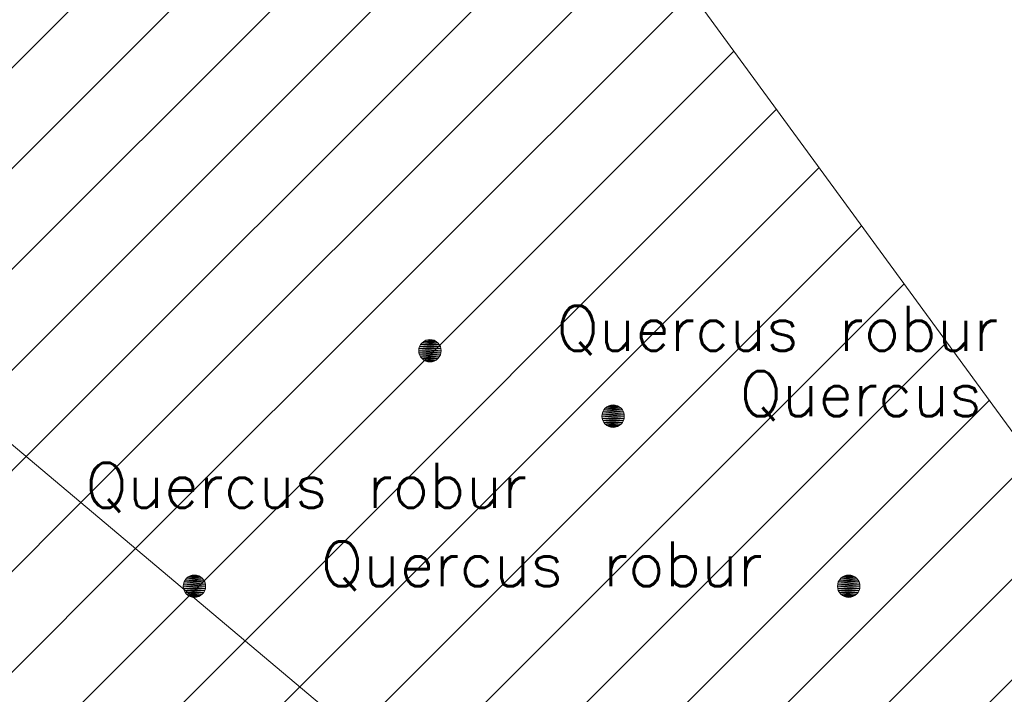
# Model space of a CAD drawing. Header units: metres. Extents: x 102852 to 106916, y 385458 to 392749.
# Tile 52 of 59: x 104962 to 104984, y 388354 to 388369. Entities that reach past the tile are written whole.
import ezdxf
from ezdxf.enums import TextEntityAlignment as Align

# ---------------------------------------------------------------- set-up
doc = ezdxf.new("R2010")
doc.units = ezdxf.units.M
for name, color, linetype, lineweight in [('0-BEPLANTING', 14, 'Continuous', 30), ('0-GRAS OM SPORTVELDEN', 2, 'Continuous', 30), ('B-WE-GR-STRUIK-G', 90, 'Continuous', 13), ('Bomen', 84, 'Continuous', 0), ('Boomsoort', 10, 'Continuous', 0)]:
    doc.layers.add(name, color=color, linetype=linetype, lineweight=lineweight)
doc.styles.add('Style-txt', font='txt.shx')
pattern_1 = [(45, (0, 0), (-1.122532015, 1.122532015), [])]

# ---------------------------------------------------------------- blocks, each defined once
blk = doc.blocks.new('MPOLYGON_272')
at = {"layer": 'Bomen', "flags": 128}
for points in [[(104980.512, 388356.319), (104980.489, 388356.276), (104980.951, 388356.276)], [(104980.543, 388356.357), (104980.512, 388356.319), (104980.928, 388356.319)], [(104980.512, 388356.319), (104980.928, 388356.319), (104980.951, 388356.276)], [(104980.581, 388356.388), (104980.543, 388356.357), (104980.897, 388356.357)], [(104980.543, 388356.357), (104980.897, 388356.357), (104980.928, 388356.319)], [(104980.624, 388356.411), (104980.581, 388356.388), (104980.859, 388356.388)], [(104980.581, 388356.388), (104980.859, 388356.388), (104980.897, 388356.357)], [(104980.671, 388356.425), (104980.624, 388356.411), (104980.816, 388356.411)], [(104980.624, 388356.411), (104980.816, 388356.411), (104980.859, 388356.388)], [(104980.72, 388356.43), (104980.671, 388356.425), (104980.769, 388356.425)], [(104980.671, 388356.425), (104980.769, 388356.425), (104980.816, 388356.411)], [(104980.475, 388356.229), (104980.47, 388356.18), (104980.97, 388356.18)], [(104980.47, 388356.18), (104980.475, 388356.131), (104980.965, 388356.131)], [(104980.47, 388356.18), (104980.97, 388356.18), (104980.965, 388356.131)], [(104980.489, 388356.276), (104980.475, 388356.229), (104980.965, 388356.229)], [(104980.475, 388356.229), (104980.965, 388356.229), (104980.97, 388356.18)], [(104980.475, 388356.131), (104980.489, 388356.084), (104980.951, 388356.084)], [(104980.475, 388356.131), (104980.965, 388356.131), (104980.951, 388356.084)], [(104980.489, 388356.276), (104980.951, 388356.276), (104980.965, 388356.229)], [(104980.489, 388356.084), (104980.512, 388356.041), (104980.928, 388356.041)], [(104980.489, 388356.084), (104980.951, 388356.084), (104980.928, 388356.041)], [(104980.512, 388356.041), (104980.543, 388356.003), (104980.897, 388356.003)], [(104980.512, 388356.041), (104980.928, 388356.041), (104980.897, 388356.003)], [(104980.543, 388356.003), (104980.581, 388355.972), (104980.859, 388355.972)], [(104980.543, 388356.003), (104980.897, 388356.003), (104980.859, 388355.972)], [(104980.581, 388355.972), (104980.624, 388355.949), (104980.816, 388355.949)], [(104980.581, 388355.972), (104980.859, 388355.972), (104980.816, 388355.949)], [(104980.624, 388355.949), (104980.671, 388355.935), (104980.769, 388355.935)], [(104980.624, 388355.949), (104980.816, 388355.949), (104980.769, 388355.935)], [(104980.671, 388355.935), (104980.769, 388355.935), (104980.72, 388355.93)]]:
    blk.add_lwpolyline(points, close=True, dxfattribs=at)
at = {"layer": 'Bomen', "color": 74, "true_color": 0x55aa00, "flags": 128}
for points in [[(104980.489, 388356.276), (104980.512, 388356.319)], [(104980.512, 388356.319), (104980.543, 388356.357)], [(104980.543, 388356.357), (104980.581, 388356.388)], [(104980.581, 388356.388), (104980.624, 388356.411)], [(104980.624, 388356.411), (104980.671, 388356.425)], [(104980.671, 388356.425), (104980.72, 388356.43)], [(104980.72, 388356.43), (104980.769, 388356.425)], [(104980.769, 388356.425), (104980.816, 388356.411)], [(104980.816, 388356.411), (104980.859, 388356.388)], [(104980.859, 388356.388), (104980.897, 388356.357)], [(104980.897, 388356.357), (104980.928, 388356.319)], [(104980.928, 388356.319), (104980.951, 388356.276)], [(104980.47, 388356.18), (104980.475, 388356.229)], [(104980.475, 388356.131), (104980.47, 388356.18)], [(104980.475, 388356.229), (104980.489, 388356.276)], [(104980.489, 388356.084), (104980.475, 388356.131)], [(104980.512, 388356.041), (104980.489, 388356.084)], [(104980.951, 388356.084), (104980.928, 388356.041)], [(104980.951, 388356.276), (104980.965, 388356.229)], [(104980.965, 388356.131), (104980.951, 388356.084)], [(104980.965, 388356.229), (104980.97, 388356.18)], [(104980.97, 388356.18), (104980.965, 388356.131)], [(104980.543, 388356.003), (104980.512, 388356.041)], [(104980.581, 388355.972), (104980.543, 388356.003)], [(104980.624, 388355.949), (104980.581, 388355.972)], [(104980.671, 388355.935), (104980.624, 388355.949)], [(104980.72, 388355.93), (104980.671, 388355.935)], [(104980.769, 388355.935), (104980.72, 388355.93)], [(104980.816, 388355.949), (104980.769, 388355.935)], [(104980.859, 388355.972), (104980.816, 388355.949)], [(104980.897, 388356.003), (104980.859, 388355.972)], [(104980.928, 388356.041), (104980.897, 388356.003)]]:
    blk.add_lwpolyline(points, dxfattribs=at)
at = {"layer": 'Bomen'}
for points in [[(104980.512, 388356.319), (104980.489, 388356.276), (104980.951, 388356.276)], [(104980.543, 388356.357), (104980.512, 388356.319), (104980.928, 388356.319)], [(104980.512, 388356.319), (104980.928, 388356.319), (104980.951, 388356.276)], [(104980.581, 388356.388), (104980.543, 388356.357), (104980.897, 388356.357)], [(104980.543, 388356.357), (104980.897, 388356.357), (104980.928, 388356.319)], [(104980.624, 388356.411), (104980.581, 388356.388), (104980.859, 388356.388)], [(104980.581, 388356.388), (104980.859, 388356.388), (104980.897, 388356.357)], [(104980.671, 388356.425), (104980.624, 388356.411), (104980.816, 388356.411)], [(104980.624, 388356.411), (104980.816, 388356.411), (104980.859, 388356.388)], [(104980.72, 388356.43), (104980.671, 388356.425), (104980.769, 388356.425)], [(104980.671, 388356.425), (104980.769, 388356.425), (104980.816, 388356.411)], [(104980.475, 388356.229), (104980.47, 388356.18), (104980.97, 388356.18)], [(104980.489, 388356.276), (104980.475, 388356.229), (104980.965, 388356.229)], [(104980.475, 388356.229), (104980.965, 388356.229), (104980.97, 388356.18)], [(104980.489, 388356.276), (104980.951, 388356.276), (104980.965, 388356.229)]]:
    blk.add_solid(points, dxfattribs=at)
at = {"layer": 'Bomen', "extrusion": (0, 0, -1)}
for points in [[(-104980.47, 388356.18), (-104980.475, 388356.131), (-104980.965, 388356.131)], [(-104980.47, 388356.18), (-104980.97, 388356.18), (-104980.965, 388356.131)], [(-104980.475, 388356.131), (-104980.489, 388356.084), (-104980.951, 388356.084)], [(-104980.475, 388356.131), (-104980.965, 388356.131), (-104980.951, 388356.084)], [(-104980.489, 388356.084), (-104980.512, 388356.041), (-104980.928, 388356.041)], [(-104980.489, 388356.084), (-104980.951, 388356.084), (-104980.928, 388356.041)], [(-104980.512, 388356.041), (-104980.543, 388356.003), (-104980.897, 388356.003)], [(-104980.512, 388356.041), (-104980.928, 388356.041), (-104980.897, 388356.003)], [(-104980.543, 388356.003), (-104980.581, 388355.972), (-104980.859, 388355.972)], [(-104980.543, 388356.003), (-104980.897, 388356.003), (-104980.859, 388355.972)], [(-104980.581, 388355.972), (-104980.624, 388355.949), (-104980.816, 388355.949)], [(-104980.581, 388355.972), (-104980.859, 388355.972), (-104980.816, 388355.949)], [(-104980.624, 388355.949), (-104980.671, 388355.935), (-104980.769, 388355.935)], [(-104980.624, 388355.949), (-104980.816, 388355.949), (-104980.769, 388355.935)], [(-104980.671, 388355.935), (-104980.769, 388355.935), (-104980.72, 388355.93)]]:
    blk.add_solid(points, dxfattribs=at)
blk = doc.blocks.new('MPOLYGON_372')
at = {"layer": 'Bomen', "flags": 128}
for points in [[(104971.182, 388361.569), (104971.159, 388361.526), (104971.621, 388361.526)], [(104971.213, 388361.607), (104971.182, 388361.569), (104971.598, 388361.569)], [(104971.182, 388361.569), (104971.598, 388361.569), (104971.621, 388361.526)], [(104971.251, 388361.638), (104971.213, 388361.607), (104971.567, 388361.607)], [(104971.213, 388361.607), (104971.567, 388361.607), (104971.598, 388361.569)], [(104971.294, 388361.661), (104971.251, 388361.638), (104971.529, 388361.638)], [(104971.251, 388361.638), (104971.529, 388361.638), (104971.567, 388361.607)], [(104971.341, 388361.675), (104971.294, 388361.661), (104971.486, 388361.661)], [(104971.294, 388361.661), (104971.486, 388361.661), (104971.529, 388361.638)], [(104971.39, 388361.68), (104971.341, 388361.675), (104971.439, 388361.675)], [(104971.341, 388361.675), (104971.439, 388361.675), (104971.486, 388361.661)], [(104971.145, 388361.479), (104971.14, 388361.43), (104971.64, 388361.43)], [(104971.14, 388361.43), (104971.145, 388361.381), (104971.635, 388361.381)], [(104971.14, 388361.43), (104971.64, 388361.43), (104971.635, 388361.381)], [(104971.159, 388361.526), (104971.145, 388361.479), (104971.635, 388361.479)], [(104971.145, 388361.479), (104971.635, 388361.479), (104971.64, 388361.43)], [(104971.145, 388361.381), (104971.159, 388361.334), (104971.621, 388361.334)], [(104971.145, 388361.381), (104971.635, 388361.381), (104971.621, 388361.334)], [(104971.159, 388361.526), (104971.621, 388361.526), (104971.635, 388361.479)], [(104971.159, 388361.334), (104971.182, 388361.291), (104971.598, 388361.291)], [(104971.159, 388361.334), (104971.621, 388361.334), (104971.598, 388361.291)], [(104971.182, 388361.291), (104971.213, 388361.253), (104971.567, 388361.253)], [(104971.182, 388361.291), (104971.598, 388361.291), (104971.567, 388361.253)], [(104971.213, 388361.253), (104971.251, 388361.222), (104971.529, 388361.222)], [(104971.213, 388361.253), (104971.567, 388361.253), (104971.529, 388361.222)], [(104971.251, 388361.222), (104971.294, 388361.199), (104971.486, 388361.199)], [(104971.251, 388361.222), (104971.529, 388361.222), (104971.486, 388361.199)], [(104971.294, 388361.199), (104971.341, 388361.185), (104971.439, 388361.185)], [(104971.294, 388361.199), (104971.486, 388361.199), (104971.439, 388361.185)], [(104971.341, 388361.185), (104971.439, 388361.185), (104971.39, 388361.18)]]:
    blk.add_lwpolyline(points, close=True, dxfattribs=at)
at = {"layer": 'Bomen', "color": 74, "true_color": 0x55aa00, "flags": 128}
for points in [[(104971.159, 388361.526), (104971.182, 388361.569)], [(104971.182, 388361.569), (104971.213, 388361.607)], [(104971.213, 388361.607), (104971.251, 388361.638)], [(104971.251, 388361.638), (104971.294, 388361.661)], [(104971.294, 388361.661), (104971.341, 388361.675)], [(104971.341, 388361.675), (104971.39, 388361.68)], [(104971.39, 388361.68), (104971.439, 388361.675)], [(104971.439, 388361.675), (104971.486, 388361.661)], [(104971.486, 388361.661), (104971.529, 388361.638)], [(104971.529, 388361.638), (104971.567, 388361.607)], [(104971.567, 388361.607), (104971.598, 388361.569)], [(104971.598, 388361.569), (104971.621, 388361.526)], [(104971.14, 388361.43), (104971.145, 388361.479)], [(104971.145, 388361.381), (104971.14, 388361.43)], [(104971.145, 388361.479), (104971.159, 388361.526)], [(104971.159, 388361.334), (104971.145, 388361.381)], [(104971.621, 388361.526), (104971.635, 388361.479)], [(104971.635, 388361.381), (104971.621, 388361.334)], [(104971.635, 388361.479), (104971.64, 388361.43)], [(104971.64, 388361.43), (104971.635, 388361.381)], [(104971.182, 388361.291), (104971.159, 388361.334)], [(104971.213, 388361.253), (104971.182, 388361.291)], [(104971.251, 388361.222), (104971.213, 388361.253)], [(104971.294, 388361.199), (104971.251, 388361.222)], [(104971.341, 388361.185), (104971.294, 388361.199)], [(104971.39, 388361.18), (104971.341, 388361.185)], [(104971.439, 388361.185), (104971.39, 388361.18)], [(104971.486, 388361.199), (104971.439, 388361.185)], [(104971.529, 388361.222), (104971.486, 388361.199)], [(104971.567, 388361.253), (104971.529, 388361.222)], [(104971.598, 388361.291), (104971.567, 388361.253)], [(104971.621, 388361.334), (104971.598, 388361.291)]]:
    blk.add_lwpolyline(points, dxfattribs=at)
at = {"layer": 'Bomen'}
for points in [[(104971.182, 388361.569), (104971.159, 388361.526), (104971.621, 388361.526)], [(104971.213, 388361.607), (104971.182, 388361.569), (104971.598, 388361.569)], [(104971.182, 388361.569), (104971.598, 388361.569), (104971.621, 388361.526)], [(104971.251, 388361.638), (104971.213, 388361.607), (104971.567, 388361.607)], [(104971.213, 388361.607), (104971.567, 388361.607), (104971.598, 388361.569)], [(104971.294, 388361.661), (104971.251, 388361.638), (104971.529, 388361.638)], [(104971.251, 388361.638), (104971.529, 388361.638), (104971.567, 388361.607)], [(104971.341, 388361.675), (104971.294, 388361.661), (104971.486, 388361.661)], [(104971.294, 388361.661), (104971.486, 388361.661), (104971.529, 388361.638)], [(104971.39, 388361.68), (104971.341, 388361.675), (104971.439, 388361.675)], [(104971.341, 388361.675), (104971.439, 388361.675), (104971.486, 388361.661)], [(104971.145, 388361.479), (104971.14, 388361.43), (104971.64, 388361.43)], [(104971.159, 388361.526), (104971.145, 388361.479), (104971.635, 388361.479)], [(104971.145, 388361.479), (104971.635, 388361.479), (104971.64, 388361.43)], [(104971.159, 388361.526), (104971.621, 388361.526), (104971.635, 388361.479)]]:
    blk.add_solid(points, dxfattribs=at)
at = {"layer": 'Bomen', "extrusion": (0, 0, -1)}
for points in [[(-104971.14, 388361.43), (-104971.145, 388361.381), (-104971.635, 388361.381)], [(-104971.14, 388361.43), (-104971.64, 388361.43), (-104971.635, 388361.381)], [(-104971.145, 388361.381), (-104971.159, 388361.334), (-104971.621, 388361.334)], [(-104971.145, 388361.381), (-104971.635, 388361.381), (-104971.621, 388361.334)], [(-104971.159, 388361.334), (-104971.182, 388361.291), (-104971.598, 388361.291)], [(-104971.159, 388361.334), (-104971.621, 388361.334), (-104971.598, 388361.291)], [(-104971.182, 388361.291), (-104971.213, 388361.253), (-104971.567, 388361.253)], [(-104971.182, 388361.291), (-104971.598, 388361.291), (-104971.567, 388361.253)], [(-104971.213, 388361.253), (-104971.251, 388361.222), (-104971.529, 388361.222)], [(-104971.213, 388361.253), (-104971.567, 388361.253), (-104971.529, 388361.222)], [(-104971.251, 388361.222), (-104971.294, 388361.199), (-104971.486, 388361.199)], [(-104971.251, 388361.222), (-104971.529, 388361.222), (-104971.486, 388361.199)], [(-104971.294, 388361.199), (-104971.341, 388361.185), (-104971.439, 388361.185)], [(-104971.294, 388361.199), (-104971.486, 388361.199), (-104971.439, 388361.185)], [(-104971.341, 388361.185), (-104971.439, 388361.185), (-104971.39, 388361.18)]]:
    blk.add_solid(points, dxfattribs=at)
blk = doc.blocks.new('MPOLYGON_374')
at = {"layer": 'Bomen', "flags": 128}
for points in [[(104975.239, 388360.066), (104975.225, 388360.019), (104975.715, 388360.019)], [(104975.262, 388360.109), (104975.239, 388360.066), (104975.701, 388360.066)], [(104975.239, 388360.066), (104975.701, 388360.066), (104975.715, 388360.019)], [(104975.293, 388360.147), (104975.262, 388360.109), (104975.678, 388360.109)], [(104975.262, 388360.109), (104975.678, 388360.109), (104975.701, 388360.066)], [(104975.331, 388360.178), (104975.293, 388360.147), (104975.647, 388360.147)], [(104975.293, 388360.147), (104975.647, 388360.147), (104975.678, 388360.109)], [(104975.374, 388360.201), (104975.331, 388360.178), (104975.609, 388360.178)], [(104975.331, 388360.178), (104975.609, 388360.178), (104975.647, 388360.147)], [(104975.421, 388360.215), (104975.374, 388360.201), (104975.566, 388360.201)], [(104975.374, 388360.201), (104975.566, 388360.201), (104975.609, 388360.178)], [(104975.47, 388360.22), (104975.421, 388360.215), (104975.519, 388360.215)], [(104975.421, 388360.215), (104975.519, 388360.215), (104975.566, 388360.201)], [(104975.225, 388360.019), (104975.22, 388359.97), (104975.72, 388359.97)], [(104975.22, 388359.97), (104975.225, 388359.921), (104975.715, 388359.921)], [(104975.22, 388359.97), (104975.72, 388359.97), (104975.715, 388359.921)], [(104975.225, 388360.019), (104975.715, 388360.019), (104975.72, 388359.97)], [(104975.225, 388359.921), (104975.239, 388359.874), (104975.701, 388359.874)], [(104975.225, 388359.921), (104975.715, 388359.921), (104975.701, 388359.874)], [(104975.239, 388359.874), (104975.262, 388359.831), (104975.678, 388359.831)], [(104975.239, 388359.874), (104975.701, 388359.874), (104975.678, 388359.831)], [(104975.262, 388359.831), (104975.293, 388359.793), (104975.647, 388359.793)], [(104975.262, 388359.831), (104975.678, 388359.831), (104975.647, 388359.793)], [(104975.293, 388359.793), (104975.331, 388359.762), (104975.609, 388359.762)], [(104975.293, 388359.793), (104975.647, 388359.793), (104975.609, 388359.762)], [(104975.331, 388359.762), (104975.374, 388359.739), (104975.566, 388359.739)], [(104975.331, 388359.762), (104975.609, 388359.762), (104975.566, 388359.739)], [(104975.374, 388359.739), (104975.421, 388359.725), (104975.519, 388359.725)], [(104975.374, 388359.739), (104975.566, 388359.739), (104975.519, 388359.725)], [(104975.421, 388359.725), (104975.519, 388359.725), (104975.47, 388359.72)]]:
    blk.add_lwpolyline(points, close=True, dxfattribs=at)
at = {"layer": 'Bomen', "color": 74, "true_color": 0x55aa00, "flags": 128}
for points in [[(104975.225, 388360.019), (104975.239, 388360.066)], [(104975.239, 388360.066), (104975.262, 388360.109)], [(104975.262, 388360.109), (104975.293, 388360.147)], [(104975.293, 388360.147), (104975.331, 388360.178)], [(104975.331, 388360.178), (104975.374, 388360.201)], [(104975.374, 388360.201), (104975.421, 388360.215)], [(104975.421, 388360.215), (104975.47, 388360.22)], [(104975.47, 388360.22), (104975.519, 388360.215)], [(104975.519, 388360.215), (104975.566, 388360.201)], [(104975.566, 388360.201), (104975.609, 388360.178)], [(104975.609, 388360.178), (104975.647, 388360.147)], [(104975.647, 388360.147), (104975.678, 388360.109)], [(104975.678, 388360.109), (104975.701, 388360.066)], [(104975.701, 388360.066), (104975.715, 388360.019)], [(104975.22, 388359.97), (104975.225, 388360.019)], [(104975.225, 388359.921), (104975.22, 388359.97)], [(104975.239, 388359.874), (104975.225, 388359.921)], [(104975.262, 388359.831), (104975.239, 388359.874)], [(104975.293, 388359.793), (104975.262, 388359.831)], [(104975.678, 388359.831), (104975.647, 388359.793)], [(104975.701, 388359.874), (104975.678, 388359.831)], [(104975.715, 388359.921), (104975.701, 388359.874)], [(104975.715, 388360.019), (104975.72, 388359.97)], [(104975.72, 388359.97), (104975.715, 388359.921)], [(104975.331, 388359.762), (104975.293, 388359.793)], [(104975.374, 388359.739), (104975.331, 388359.762)], [(104975.421, 388359.725), (104975.374, 388359.739)], [(104975.47, 388359.72), (104975.421, 388359.725)], [(104975.519, 388359.725), (104975.47, 388359.72)], [(104975.566, 388359.739), (104975.519, 388359.725)], [(104975.609, 388359.762), (104975.566, 388359.739)], [(104975.647, 388359.793), (104975.609, 388359.762)]]:
    blk.add_lwpolyline(points, dxfattribs=at)
at = {"layer": 'Bomen'}
for points in [[(104975.239, 388360.066), (104975.225, 388360.019), (104975.715, 388360.019)], [(104975.262, 388360.109), (104975.239, 388360.066), (104975.701, 388360.066)], [(104975.239, 388360.066), (104975.701, 388360.066), (104975.715, 388360.019)], [(104975.293, 388360.147), (104975.262, 388360.109), (104975.678, 388360.109)], [(104975.262, 388360.109), (104975.678, 388360.109), (104975.701, 388360.066)], [(104975.331, 388360.178), (104975.293, 388360.147), (104975.647, 388360.147)], [(104975.293, 388360.147), (104975.647, 388360.147), (104975.678, 388360.109)], [(104975.374, 388360.201), (104975.331, 388360.178), (104975.609, 388360.178)], [(104975.331, 388360.178), (104975.609, 388360.178), (104975.647, 388360.147)], [(104975.421, 388360.215), (104975.374, 388360.201), (104975.566, 388360.201)], [(104975.374, 388360.201), (104975.566, 388360.201), (104975.609, 388360.178)], [(104975.47, 388360.22), (104975.421, 388360.215), (104975.519, 388360.215)], [(104975.421, 388360.215), (104975.519, 388360.215), (104975.566, 388360.201)], [(104975.225, 388360.019), (104975.22, 388359.97), (104975.72, 388359.97)], [(104975.225, 388360.019), (104975.715, 388360.019), (104975.72, 388359.97)]]:
    blk.add_solid(points, dxfattribs=at)
at = {"layer": 'Bomen', "extrusion": (0, 0, -1)}
for points in [[(-104975.22, 388359.97), (-104975.225, 388359.921), (-104975.715, 388359.921)], [(-104975.22, 388359.97), (-104975.72, 388359.97), (-104975.715, 388359.921)], [(-104975.225, 388359.921), (-104975.239, 388359.874), (-104975.701, 388359.874)], [(-104975.225, 388359.921), (-104975.715, 388359.921), (-104975.701, 388359.874)], [(-104975.239, 388359.874), (-104975.262, 388359.831), (-104975.678, 388359.831)], [(-104975.239, 388359.874), (-104975.701, 388359.874), (-104975.678, 388359.831)], [(-104975.262, 388359.831), (-104975.293, 388359.793), (-104975.647, 388359.793)], [(-104975.262, 388359.831), (-104975.678, 388359.831), (-104975.647, 388359.793)], [(-104975.293, 388359.793), (-104975.331, 388359.762), (-104975.609, 388359.762)], [(-104975.293, 388359.793), (-104975.647, 388359.793), (-104975.609, 388359.762)], [(-104975.331, 388359.762), (-104975.374, 388359.739), (-104975.566, 388359.739)], [(-104975.331, 388359.762), (-104975.609, 388359.762), (-104975.566, 388359.739)], [(-104975.374, 388359.739), (-104975.421, 388359.725), (-104975.519, 388359.725)], [(-104975.374, 388359.739), (-104975.566, 388359.739), (-104975.519, 388359.725)], [(-104975.421, 388359.725), (-104975.519, 388359.725), (-104975.47, 388359.72)]]:
    blk.add_solid(points, dxfattribs=at)
blk = doc.blocks.new('MPOLYGON_425')
at = {"layer": 'Bomen', "flags": 128}
for points in [[(104965.932, 388356.319), (104965.909, 388356.276), (104966.371, 388356.276)], [(104965.963, 388356.357), (104965.932, 388356.319), (104966.348, 388356.319)], [(104965.932, 388356.319), (104966.348, 388356.319), (104966.371, 388356.276)], [(104966.001, 388356.388), (104965.963, 388356.357), (104966.317, 388356.357)], [(104965.963, 388356.357), (104966.317, 388356.357), (104966.348, 388356.319)], [(104966.044, 388356.411), (104966.001, 388356.388), (104966.279, 388356.388)], [(104966.001, 388356.388), (104966.279, 388356.388), (104966.317, 388356.357)], [(104966.091, 388356.425), (104966.044, 388356.411), (104966.236, 388356.411)], [(104966.044, 388356.411), (104966.236, 388356.411), (104966.279, 388356.388)], [(104966.14, 388356.43), (104966.091, 388356.425), (104966.189, 388356.425)], [(104966.091, 388356.425), (104966.189, 388356.425), (104966.236, 388356.411)], [(104965.895, 388356.229), (104965.89, 388356.18), (104966.39, 388356.18)], [(104965.89, 388356.18), (104965.895, 388356.131), (104966.385, 388356.131)], [(104965.89, 388356.18), (104966.39, 388356.18), (104966.385, 388356.131)], [(104965.909, 388356.276), (104965.895, 388356.229), (104966.385, 388356.229)], [(104965.895, 388356.229), (104966.385, 388356.229), (104966.39, 388356.18)], [(104965.895, 388356.131), (104965.909, 388356.084), (104966.371, 388356.084)], [(104965.895, 388356.131), (104966.385, 388356.131), (104966.371, 388356.084)], [(104965.909, 388356.276), (104966.371, 388356.276), (104966.385, 388356.229)], [(104965.909, 388356.084), (104965.932, 388356.041), (104966.348, 388356.041)], [(104965.909, 388356.084), (104966.371, 388356.084), (104966.348, 388356.041)], [(104965.932, 388356.041), (104965.963, 388356.003), (104966.317, 388356.003)], [(104965.932, 388356.041), (104966.348, 388356.041), (104966.317, 388356.003)], [(104965.963, 388356.003), (104966.001, 388355.972), (104966.279, 388355.972)], [(104965.963, 388356.003), (104966.317, 388356.003), (104966.279, 388355.972)], [(104966.001, 388355.972), (104966.044, 388355.949), (104966.236, 388355.949)], [(104966.001, 388355.972), (104966.279, 388355.972), (104966.236, 388355.949)], [(104966.044, 388355.949), (104966.091, 388355.935), (104966.189, 388355.935)], [(104966.044, 388355.949), (104966.236, 388355.949), (104966.189, 388355.935)], [(104966.091, 388355.935), (104966.189, 388355.935), (104966.14, 388355.93)]]:
    blk.add_lwpolyline(points, close=True, dxfattribs=at)
at = {"layer": 'Bomen', "color": 74, "true_color": 0x55aa00, "flags": 128}
for points in [[(104965.909, 388356.276), (104965.932, 388356.319)], [(104965.932, 388356.319), (104965.963, 388356.357)], [(104965.963, 388356.357), (104966.001, 388356.388)], [(104966.001, 388356.388), (104966.044, 388356.411)], [(104966.044, 388356.411), (104966.091, 388356.425)], [(104966.091, 388356.425), (104966.14, 388356.43)], [(104966.14, 388356.43), (104966.189, 388356.425)], [(104966.189, 388356.425), (104966.236, 388356.411)], [(104966.236, 388356.411), (104966.279, 388356.388)], [(104966.279, 388356.388), (104966.317, 388356.357)], [(104966.317, 388356.357), (104966.348, 388356.319)], [(104966.348, 388356.319), (104966.371, 388356.276)], [(104965.89, 388356.18), (104965.895, 388356.229)], [(104965.895, 388356.131), (104965.89, 388356.18)], [(104965.895, 388356.229), (104965.909, 388356.276)], [(104965.909, 388356.084), (104965.895, 388356.131)], [(104965.932, 388356.041), (104965.909, 388356.084)], [(104966.371, 388356.084), (104966.348, 388356.041)], [(104966.371, 388356.276), (104966.385, 388356.229)], [(104966.385, 388356.131), (104966.371, 388356.084)], [(104966.385, 388356.229), (104966.39, 388356.18)], [(104966.39, 388356.18), (104966.385, 388356.131)], [(104965.963, 388356.003), (104965.932, 388356.041)], [(104966.001, 388355.972), (104965.963, 388356.003)], [(104966.044, 388355.949), (104966.001, 388355.972)], [(104966.091, 388355.935), (104966.044, 388355.949)], [(104966.14, 388355.93), (104966.091, 388355.935)], [(104966.189, 388355.935), (104966.14, 388355.93)], [(104966.236, 388355.949), (104966.189, 388355.935)], [(104966.279, 388355.972), (104966.236, 388355.949)], [(104966.317, 388356.003), (104966.279, 388355.972)], [(104966.348, 388356.041), (104966.317, 388356.003)]]:
    blk.add_lwpolyline(points, dxfattribs=at)
at = {"layer": 'Bomen'}
for points in [[(104965.932, 388356.319), (104965.909, 388356.276), (104966.371, 388356.276)], [(104965.963, 388356.357), (104965.932, 388356.319), (104966.348, 388356.319)], [(104965.932, 388356.319), (104966.348, 388356.319), (104966.371, 388356.276)], [(104966.001, 388356.388), (104965.963, 388356.357), (104966.317, 388356.357)], [(104965.963, 388356.357), (104966.317, 388356.357), (104966.348, 388356.319)], [(104966.044, 388356.411), (104966.001, 388356.388), (104966.279, 388356.388)], [(104966.001, 388356.388), (104966.279, 388356.388), (104966.317, 388356.357)], [(104966.091, 388356.425), (104966.044, 388356.411), (104966.236, 388356.411)], [(104966.044, 388356.411), (104966.236, 388356.411), (104966.279, 388356.388)], [(104966.14, 388356.43), (104966.091, 388356.425), (104966.189, 388356.425)], [(104966.091, 388356.425), (104966.189, 388356.425), (104966.236, 388356.411)], [(104965.895, 388356.229), (104965.89, 388356.18), (104966.39, 388356.18)], [(104965.909, 388356.276), (104965.895, 388356.229), (104966.385, 388356.229)], [(104965.895, 388356.229), (104966.385, 388356.229), (104966.39, 388356.18)], [(104965.909, 388356.276), (104966.371, 388356.276), (104966.385, 388356.229)]]:
    blk.add_solid(points, dxfattribs=at)
at = {"layer": 'Bomen', "extrusion": (0, 0, -1)}
for points in [[(-104965.89, 388356.18), (-104965.895, 388356.131), (-104966.385, 388356.131)], [(-104965.89, 388356.18), (-104966.39, 388356.18), (-104966.385, 388356.131)], [(-104965.895, 388356.131), (-104965.909, 388356.084), (-104966.371, 388356.084)], [(-104965.895, 388356.131), (-104966.385, 388356.131), (-104966.371, 388356.084)], [(-104965.909, 388356.084), (-104965.932, 388356.041), (-104966.348, 388356.041)], [(-104965.909, 388356.084), (-104966.371, 388356.084), (-104966.348, 388356.041)], [(-104965.932, 388356.041), (-104965.963, 388356.003), (-104966.317, 388356.003)], [(-104965.932, 388356.041), (-104966.348, 388356.041), (-104966.317, 388356.003)], [(-104965.963, 388356.003), (-104966.001, 388355.972), (-104966.279, 388355.972)], [(-104965.963, 388356.003), (-104966.317, 388356.003), (-104966.279, 388355.972)], [(-104966.001, 388355.972), (-104966.044, 388355.949), (-104966.236, 388355.949)], [(-104966.001, 388355.972), (-104966.279, 388355.972), (-104966.236, 388355.949)], [(-104966.044, 388355.949), (-104966.091, 388355.935), (-104966.189, 388355.935)], [(-104966.044, 388355.949), (-104966.236, 388355.949), (-104966.189, 388355.935)], [(-104966.091, 388355.935), (-104966.189, 388355.935), (-104966.14, 388355.93)]]:
    blk.add_solid(points, dxfattribs=at)

msp = doc.modelspace()

# ---------------------------------------------------------------- hatches: boundary and pattern name
at = {"layer": '0-BEPLANTING', "ltscale": 0.2}
h = msp.add_hatch(dxfattribs=at)
h.set_pattern_fill('ANSI31', color=256, scale=0.1, pattern_type=2)
h.set_pattern_definition(pattern_1)
h.paths.add_polyline_path([(104987.201, 388309.166), (104992.925, 388315.588), (104992.756, 388316.667), (104991.641, 388317.403), (104953.135, 388274.476), (104923.953, 388240.828), (104926.911, 388240.402), (104944.757, 388260.964), (104957.242, 388276.217), (104972.593, 388292.144)])
h.paths.add_polyline_path([(104936.204, 388377.188), (104952.646, 388367.271), (104969.821, 388352.819), (104974.522, 388348.095), (104980.289, 388345.028), (104984.264, 388338.012), (104991.022, 388328.917), (104993.469, 388321.613), (105005.563, 388330.004), (104996.896, 388342.497), (104976.68, 388370.134), (104961.352, 388387.307), (104947.568, 388403.325), (104947.217, 388404.45), (104938.787, 388397.035), (104930.964, 388390.489), (104916.114, 388375.269), (104903.991, 388361.911), (104899.862, 388357.443), (104895.733, 388352.975), (104891.914, 388348.244), (104885.812, 388340.551), (104877.742, 388328.044), (104867.665, 388309.754), (104853.458, 388287.129), (104848.149, 388279.703), (104837.038, 388265.339), (104824.573, 388250.432), (104801.029, 388224.864), (104781.751, 388202.889), (104770.991, 388190.278), (104772.452, 388186.635), (104772.811, 388187.175), (104805.639, 388224.606), (104808.222, 388227.561), (104831.7, 388254.318), (104832.147, 388254.814), (104859.776, 388286.427), (104860.103, 388290.424), (104882.914, 388316.421), (104883.344, 388316.932), (104906.664, 388343.462), (104907.096, 388343.97)])
at = {"layer": '0-GRAS OM SPORTVELDEN', "ltscale": 0.2}
h = msp.add_hatch(dxfattribs=at)
h.set_pattern_fill('ANSI31', color=256, scale=0.1, pattern_type=2)
h.set_pattern_definition(pattern_1)
h.paths.add_polyline_path([(104980.289, 388345.028), (104974.522, 388348.095), (104969.821, 388352.819), (104952.646, 388367.271), (104936.204, 388377.188), (104907.096, 388343.97), (104906.664, 388343.462), (104902.958, 388328.248), (104935.301, 388365.153), (104935.902, 388365.794), (104936.552, 388365.277), (104942.714, 388359.826), (104944.771, 388358.011), (104953.03, 388350.714), (104957.207, 388347.02), (104962.767, 388342.108), (104966.906, 388338.402), (104975.132, 388331.135), (104983.227, 388323.976), (104983.891, 388323.344), (104983.328, 388322.699), (104951.016, 388285.886), (104953.135, 388274.476), (104991.641, 388317.403), (104993.469, 388321.613), (104991.022, 388328.917), (104984.264, 388338.012)])
h.paths.add_polyline_path([(104961.24, 388293.387), (104962.006, 388292.729), (104960.416, 388290.805), (104959.635, 388291.453)], flags=17)

# ---------------------------------------------------------------- linework, layer by layer
at = {"layer": 'B-WE-GR-STRUIK-G', "flags": 128}
for points in [[(104853.458, 388287.129), (104867.665, 388309.754), (104877.742, 388328.044), (104885.812, 388340.551), (104891.914, 388348.244), (104895.733, 388352.975), (104899.862, 388357.443), (104903.991, 388361.911), (104916.114, 388375.269), (104930.964, 388390.489), (104938.787, 388397.035), (104947.217, 388404.45), (104947.568, 388403.325), (104961.352, 388387.307), (104976.68, 388370.134), (104996.896, 388342.497), (105005.563, 388330.004)], [(104936.204, 388377.188), (104952.646, 388367.271), (104969.821, 388352.819), (104974.522, 388348.095), (104980.289, 388345.028), (104984.264, 388338.012), (104991.022, 388328.917), (104993.469, 388321.613)]]:
    msp.add_lwpolyline(points, dxfattribs=at)

# ---------------------------------------------------------------- block references
at = {"layer": 'Bomen', "rotation": 360}
for name in ['MPOLYGON_372', 'MPOLYGON_374', 'MPOLYGON_425', 'MPOLYGON_272']:
    msp.add_blockref(name, (0, 0, 0.134), dxfattribs=at)

# ---------------------------------------------------------------- texts
at = {"layer": 'Boomsoort', "color": 7, "style": 'Style-txt'}
for p in [(104984.057, 388361.43, 0.134), (104988.137, 388359.97, 0.134), (104973.557, 388357.93, 0.134), (104978.807, 388356.18, 0.134)]:
    msp.add_text('Quercus robur', height=1, dxfattribs=at).set_placement(p, align=Align.RIGHT)

doc.saveas('drawing.dxf')
